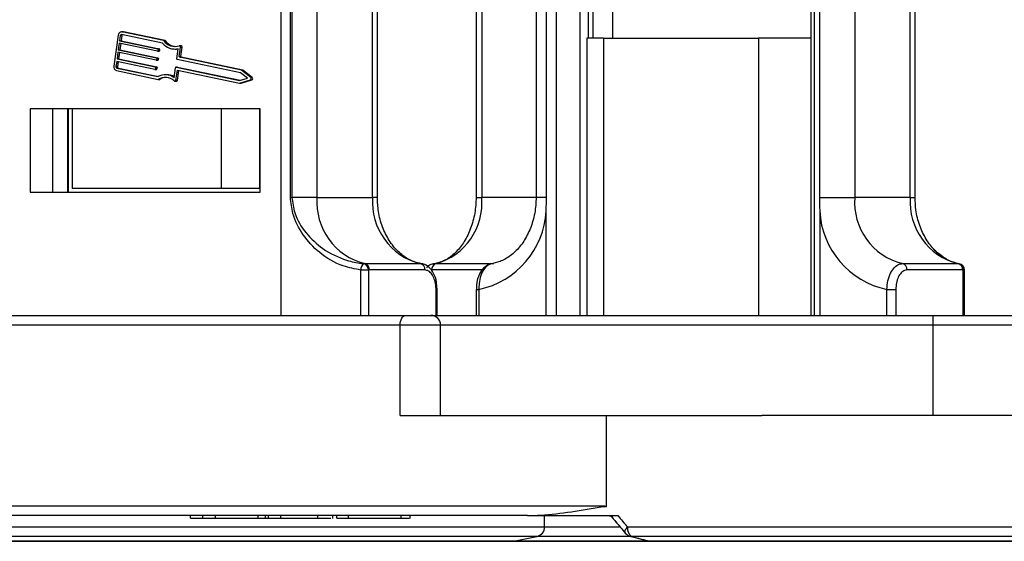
# Model space of a CAD drawing. Header units: millimetres. Extents: x -1055 to 1009, y -247 to 1211.
# Tile 7 of 51: x -221 to -144, y 140 to 181. Entities that reach past the tile are written whole.
import ezdxf

# ---------------------------------------------------------------- set-up
doc = ezdxf.new("R2010")
doc.units = ezdxf.units.MM

msp = doc.modelspace()

# ---------------------------------------------------------------- linework, layer by layer
at = {"color": 7, "linetype": 'Continuous', "lineweight": 25}
for p, q in [((-200.562, 157.927), (-200.562, 207.927)), ((-199.844, 167.123), (-199.844, 207.927)), ((-199.727, 207.927), (-199.727, 167.123)), ((-197.774, 207.927), (-197.774, 167.123)), ((-193.436, 167.123), (-193.436, 207.927)), ((-193.068, 167.123), (-193.068, 207.927)), ((-185.37, 207.927), (-185.37, 167.123)), ((-184.931, 207.927), (-184.931, 167.123)), ((-180.688, 207.927), (-180.688, 167.123)), ((-155.846, 207.927), (-155.846, 167.123)), ((-151.508, 167.123), (-151.508, 207.927)), ((-151.14, 167.123), (-151.14, 207.927)), ((-179.882, 167.123), (-179.882, 182.009)), ((-176.274, 182.069), (-176.274, 179.527)), ((-158.597, 182.009), (-158.597, 167.123)), ((-179.136, 181.927), (-179.136, 157.927)), ((-177.244, 157.927), (-177.244, 181.927)), ((-174.725, 181.927), (-174.725, 179.527)), ((-159.266, 181.928), (-159.266, 157.927)), ((-159.256, 181.927), (-159.256, 157.927)), ((-158.982, 157.927), (-158.982, 181.927)), ((-213.276, 179.768), (-213.612, 177.355)), ((-213.112, 179.733), (-213.168, 179.331)), ((-213.112, 179.733), (-212.996, 179.733)), ((-212.996, 179.733), (-213.052, 179.331)), ((-212.914, 180.022), (-213.03, 180.022)), ((-209.815, 179.146), (-213.016, 179.817)), ((-209.736, 179.337), (-212.988, 180.018)), ((-212.988, 180.018), (-212.872, 180.018)), ((-212.872, 180.018), (-212.914, 180.022)), ((-209.62, 179.337), (-212.872, 180.018)), ((-213.196, 179.13), (-213.266, 178.628)), ((-210.224, 178.508), (-213.196, 179.13)), ((-213.168, 179.331), (-210.196, 178.709)), ((-213.168, 179.331), (-213.052, 179.331)), ((-213.083, 179.107), (-213.15, 178.628)), ((-213.052, 179.331), (-210.08, 178.709)), ((-209.736, 179.337), (-209.62, 179.337)), ((-208.379, 178.945), (-208.494, 178.945)), ((-176.735, 179.527), (-176.735, 157.927)), ((-175.421, 179.527), (-176.735, 179.527)), ((-175.421, 179.527), (-175.421, 157.927)), ((-175.421, 179.527), (-163.347, 179.527)), ((-163.347, 179.527), (-163.347, 157.927)), ((-159.266, 179.527), (-163.347, 179.527)), ((-213.294, 178.427), (-213.364, 177.924)), ((-210.322, 177.804), (-213.294, 178.427)), ((-213.266, 178.628), (-210.294, 178.005)), ((-213.266, 178.628), (-213.15, 178.628)), ((-213.181, 178.403), (-213.248, 177.924)), ((-213.15, 178.628), (-210.178, 178.005)), ((-210.217, 178.507), (-210.101, 178.507)), ((-210.196, 178.709), (-210.08, 178.709)), ((-210.162, 178.65), (-210.176, 178.55)), ((-210.176, 178.55), (-210.06, 178.55)), ((-210.162, 178.65), (-210.046, 178.65)), ((-210.046, 178.65), (-210.06, 178.55)), ((-208.854, 178.679), (-208.738, 178.679)), ((-208.706, 177.932), (-208.597, 178.708)), ((-208.514, 178.098), (-208.412, 178.825)), ((-208.412, 178.825), (-208.297, 178.825)), ((-208.398, 178.098), (-208.297, 178.825)), ((-213.392, 177.723), (-213.448, 177.321)), ((-210.42, 177.101), (-213.392, 177.723)), ((-213.364, 177.924), (-210.392, 177.302)), ((-213.364, 177.924), (-213.248, 177.924)), ((-213.279, 177.7), (-213.332, 177.321)), ((-213.248, 177.924), (-210.276, 177.302)), ((-210.315, 177.804), (-210.199, 177.804)), ((-210.294, 178.005), (-210.178, 178.005)), ((-210.26, 177.947), (-210.274, 177.846)), ((-210.274, 177.846), (-210.158, 177.846)), ((-210.26, 177.947), (-210.144, 177.947)), ((-210.144, 177.947), (-210.158, 177.846)), ((-203.732, 176.838), (-208.672, 177.873)), ((-208.514, 178.098), (-208.398, 178.098)), ((-203.671, 177.032), (-208.48, 178.039)), ((-208.48, 178.039), (-208.364, 178.039)), ((-203.555, 177.032), (-208.364, 178.039)), ((-213.448, 177.321), (-213.332, 177.321)), ((-213.408, 177.002), (-210.156, 176.322)), ((-213.38, 177.203), (-210.179, 176.533)), ((-213.38, 177.203), (-213.264, 177.203)), ((-213.264, 177.203), (-210.146, 176.551)), ((-210.413, 177.1), (-210.297, 177.1)), ((-210.392, 177.302), (-210.276, 177.302)), ((-210.358, 177.243), (-210.372, 177.143)), ((-210.372, 177.143), (-210.256, 177.143)), ((-210.358, 177.243), (-210.242, 177.243)), ((-210.242, 177.243), (-210.256, 177.143)), ((-209.496, 176.68), (-209.612, 176.68)), ((-208.912, 176.451), (-208.804, 177.228)), ((-208.769, 176.265), (-208.661, 177.043)), ((-208.647, 177.27), (-208.763, 177.27)), ((-208.756, 177.27), (-203.816, 176.235)), ((-208.756, 177.27), (-208.64, 177.27)), ((-208.661, 177.043), (-203.811, 176.027)), ((-208.653, 176.265), (-208.548, 177.019)), ((-208.647, 177.27), (-208.64, 177.27)), ((-208.64, 177.27), (-203.767, 176.249)), ((-203.195, 176.416), (-203.732, 176.838)), ((-202.94, 176.458), (-203.671, 177.032)), ((-203.671, 177.032), (-203.555, 177.032)), ((-202.825, 176.458), (-203.555, 177.032)), ((-210.156, 176.322), (-210.04, 176.322)), ((-208.851, 176.181), (-208.735, 176.181)), ((-208.769, 176.265), (-208.653, 176.265)), ((-203.816, 176.235), (-203.195, 176.416)), ((-203.811, 176.027), (-202.966, 176.273)), ((-203.811, 176.027), (-203.695, 176.027)), ((-203.695, 176.027), (-202.851, 176.273)), ((-202.966, 176.273), (-202.851, 176.273)), ((-202.94, 176.458), (-202.825, 176.458)), ((-202.194, 174.027), (-220.141, 174.027)), ((-220.141, 174.027), (-220.141, 167.527)), ((-218.406, 174.027), (-218.406, 167.527)), ((-217.241, 174.027), (-217.241, 167.527)), ((-217.183, 174.027), (-217.183, 167.527)), ((-216.862, 174.027), (-216.862, 167.827)), ((-205.246, 174.027), (-205.246, 167.827)), ((-202.253, 174.027), (-202.253, 167.827)), ((-202.194, 167.527), (-202.194, 174.027)), ((-220.141, 167.527), (-202.194, 167.527)), ((-205.246, 167.827), (-216.862, 167.827)), ((-202.253, 167.827), (-205.246, 167.827)), ((-199.844, 167.123), (-199.727, 167.123)), ((-197.774, 167.123), (-199.727, 167.123)), ((-197.774, 167.123), (-193.436, 167.123)), ((-158.597, 167.123), (-155.846, 167.123)), ((-151.508, 167.123), (-155.846, 167.123)), ((-179.908, 157.927), (-179.908, 166.069)), ((-158.571, 166.069), (-158.571, 157.927)), ((-194.355, 157.927), (-194.355, 161.463)), ((-193.75, 161.463), (-194.355, 161.463)), ((-194.126, 161.958), (-194.052, 161.962)), ((-194.052, 161.962), (-189.715, 161.962)), ((-193.695, 161.466), (-193.75, 161.463)), ((-193.75, 161.463), (-193.75, 157.927)), ((-189.357, 161.466), (-193.695, 161.466)), ((-152.124, 161.962), (-147.787, 161.962)), ((-147.429, 161.466), (-151.767, 161.466)), ((-147.787, 161.962), (-147.713, 161.958)), ((-147.374, 161.463), (-147.429, 161.466)), ((-147.374, 157.927), (-147.374, 161.463)), ((-147.282, 157.927), (-147.282, 161.463)), ((-188.49, 157.927), (-188.49, 159.957)), ((-188.415, 159.957), (-188.445, 160.453)), ((-188.398, 157.927), (-188.398, 159.957)), ((-188.398, 159.957), (-188.398, 159.957)), ((-185.359, 159.957), (-185.359, 157.927)), ((-185.148, 159.957), (-185.148, 157.927)), ((-153.331, 159.957), (-152.634, 159.957)), ((-153.331, 157.927), (-153.331, 159.957)), ((-152.634, 159.957), (-152.634, 157.927)), ((-249.01, 157.927), (-190.861, 157.927)), ((-190.861, 157.927), (-188.888, 157.927)), ((-188.888, 157.927), (-149.717, 157.927)), ((-149.717, 157.177), (-149.717, 157.927)), ((-149.717, 157.927), (-78.44, 157.927)), ((-191.294, 157.177), (-249.444, 157.177)), ((-191.294, 150.127), (-191.294, 157.177)), ((-188.138, 150.127), (-188.138, 157.177)), ((-149.717, 150.127), (-149.717, 157.177)), ((-78.44, 157.177), (-149.717, 157.177)), ((-191.294, 150.127), (-175.205, 150.127)), ((-175.205, 143.044), (-175.205, 150.127)), ((-175.205, 150.127), (-163.091, 150.127)), ((-149.717, 150.127), (-163.091, 150.127)), ((-129.995, 150.127), (-149.717, 150.127)), ((-233.354, 143.077), (-175.458, 143.077)), ((-181.37, 142.327), (-232.92, 142.327)), ((-207.63, 142.127), (-207.63, 142.327)), ((-207.63, 142.127), (-206.689, 142.127)), ((-206.689, 142.127), (-206.689, 142.327)), ((-206.689, 142.127), (-205.684, 142.127)), ((-205.684, 142.127), (-205.684, 142.327)), ((-205.684, 142.127), (-202.358, 142.127)), ((-203.879, 142.102), (-203.879, 142.127)), ((-202.358, 142.127), (-202.358, 142.327)), ((-202.358, 142.127), (-201.78, 142.127)), ((-201.78, 142.127), (-201.78, 142.327)), ((-201.78, 142.127), (-201.543, 142.127)), ((-201.543, 142.127), (-201.543, 142.327)), ((-201.543, 142.127), (-200.601, 142.127)), ((-200.601, 142.127), (-200.601, 142.327)), ((-200.601, 142.127), (-197.71, 142.127)), ((-197.71, 142.127), (-197.71, 142.327)), ((-197.71, 142.127), (-196.683, 142.127)), ((-196.554, 142.327), (-196.554, 142.102)), ((-196.214, 142.127), (-196.214, 142.327)), ((-195.319, 142.127), (-195.319, 142.327)), ((-191.205, 142.127), (-191.205, 142.327)), ((-190.506, 142.102), (-190.506, 142.327)), ((-181.37, 142.327), (-174.317, 142.327)), ((-180.024, 141.442), (-180.024, 142.327)), ((-182.451, 140.341), (-180.627, 140.706)), ((-173.358, 140.727), (-171.992, 140.36)), ((-182.598, 140.327), (-262.287, 140.327)), ((-171.794, 140.327), (-182.598, 140.327)), ((-108.333, 140.327), (-171.794, 140.327))]:
    msp.add_line(p, q, dxfattribs=at)
at = {"color": 8, "linetype": 'Continuous', "lineweight": 25}
for p, q in [((-176.622, 181.996), (-176.622, 179.527)), ((-193.068, 167.123), (-193.436, 167.123)), ((-185.37, 167.123), (-184.931, 167.123)), ((-180.688, 167.123), (-184.931, 167.123)), ((-179.882, 167.123), (-180.688, 167.123)), ((-151.508, 167.123), (-151.14, 167.123)), ((-184.897, 161.466), (-188.835, 161.466)), ((-188.493, 161.962), (-184.06, 161.962)), ((-147.282, 161.463), (-147.374, 161.463)), ((-188.49, 159.957), (-188.398, 159.957)), ((-185.359, 159.957), (-185.148, 159.957)), ((-188.138, 157.177), (-191.294, 157.177)), ((-149.717, 157.177), (-188.138, 157.177)), ((-264.844, 141.442), (-180.024, 141.442)), ((-180.024, 141.442), (-174.198, 141.442)), ((-173.564, 141.442), (-105.759, 141.442)), ((-180.627, 140.706), (-264.285, 140.706)), ((-173.339, 140.706), (-180.627, 140.706)), ((-106.362, 140.706), (-173.238, 140.706)), ((-262.423, 140.341), (-182.451, 140.341)), ((-182.451, 140.341), (-171.941, 140.341)), ((-171.872, 140.341), (-108.186, 140.341))]:
    msp.add_line(p, q, dxfattribs=at)
at = {"color": 7, "linetype": 'Continuous', "lineweight": 25, "flags": 128}
for points in [[(-208.412, 178.825), (-208.411, 178.851), (-208.416, 178.876), (-208.425, 178.899), (-208.439, 178.918), (-208.456, 178.933), (-208.475, 178.942), (-208.496, 178.945), (-208.517, 178.941)], [(-208.6, 178.688), (-208.645, 178.683), (-208.738, 178.679)], [(-208.899, 176.199), (-208.881, 176.187), (-208.86, 176.181), (-208.839, 176.182), (-208.819, 176.188), (-208.801, 176.201), (-208.786, 176.219), (-208.775, 176.241), (-208.769, 176.265)], [(-191.294, 157.177), (-191.286, 157.323), (-191.261, 157.464), (-191.221, 157.593), (-191.167, 157.707), (-191.101, 157.8), (-191.026, 157.87), (-190.945, 157.912), (-190.861, 157.927)]]:
    msp.add_lwpolyline(points, dxfattribs=at)
at = {"color": 8, "linetype": 'Continuous', "lineweight": 25, "flags": 128}
msp.add_lwpolyline([(-173.732, 140.958), (-173.752, 140.995), (-173.761, 141.06), (-173.745, 141.142), (-173.706, 141.235), (-173.645, 141.336), (-173.564, 141.442)], dxfattribs=at)
at = {"color": 7, "linetype": 'Continuous', "lineweight": 25}
for centre, radius, start, end in [((-213.016, 179.759), 0.26, 83.86664, 178.05664), ((-213.025, 179.73), 0.0868, 83.88233, 178.04727), ((-212.893, 179.722), 0.104, 127.4606, 173.64324), ((-208.848, 179.925), 1.242, 218.8116, 281.62034), ((-208.853, 179.98), 1.093, 216.08769, 287.91745), ((-208.705, 180.028), 1.147, 217.08, 265.45546), ((-208.389, 178.849), 0.0958, 345.52993, 83.54975), ((-210.219, 178.551), 0.0434, 263.8604, 358.05905), ((-210.211, 178.661), 0.0508, 348.0774, 71.97964), ((-210.105, 178.552), 0.0446, 274.56064, 357.36406), ((-210.096, 178.661), 0.0508, 348.06656, 71.99048), ((-210.317, 177.848), 0.0434, 263.89383, 358.02829), ((-210.309, 177.957), 0.0508, 348.0774, 71.97964), ((-210.203, 177.848), 0.0446, 274.5471, 357.35679), ((-210.194, 177.957), 0.0508, 348.0774, 71.97964), ((-208.656, 177.921), 0.0508, 168.0295, 251.99322), ((-208.464, 178.088), 0.0508, 168.0774, 251.97964), ((-208.348, 178.088), 0.0508, 168.0774, 251.97964), ((-213.314, 177.292), 0.305, 168.05573, 251.98262), ((-213.348, 177.3), 0.102, 168.05344, 251.98643), ((-213.233, 177.3), 0.102, 168.05344, 251.98643), ((-210.415, 177.144), 0.0434, 263.87341, 358.02844), ((-210.407, 177.254), 0.0508, 348.03906, 71.99622), ((-210.301, 177.145), 0.0446, 274.56904, 357.33485), ((-210.292, 177.254), 0.0508, 348.03906, 71.99622), ((-209.61, 175.497), 1.182, 53.78917, 118.7824), ((-209.503, 175.483), 1.197, 59.88449, 89.66515), ((-208.76, 177.227), 0.0434, 83.84533, 178.07412), ((-209.609, 175.422), 1.053, 47.5832, 121.29344), ((-209.49, 175.422), 1.055, 93.48284, 121.46446), ((-208.743, 176.27), 0.0897, 274.8288, 357.08549), ((-203.011, 176.373), 0.11, 293.90506, 50.23032), ((-202.895, 176.373), 0.11, 293.90506, 50.23032), ((-192.839, 166.759), 4.948, 175.78294, 255.80645), ((-188.502, 166.759), 4.948, 175.78328, 255.80611), ((-189.836, 166.698), 4.923, 285.83162, 4.94953), ((-150.911, 166.759), 4.948, 175.78307, 255.80632), ((-146.574, 166.759), 4.948, 175.78323, 255.80637), ((-186.472, 166.394), 6.572, 281.62527, 357.16445), ((-152.007, 166.394), 6.572, 182.83552, 258.37491), ((-193.776, 161.496), 0.581, 127.18951, 183.22129), ((-194.246, 161.476), 0.497, 358.45666, 76.02158), ((-194.169, 161.501), 0.476, 355.78283, 75.80486), ((-189.832, 161.501), 0.476, 355.78589, 75.80407), ((-188.364, 161.507), 0.473, 105.83382, 184.94944), ((-152.241, 161.501), 0.476, 355.78283, 75.80486), ((-147.904, 161.501), 0.476, 355.78413, 75.80356), ((-147.825, 161.517), 0.455, 353.11534, 75.74777), ((-147.782, 161.463), 0.5, 360, 80.97776), ((-188.888, 157.177), 0.75, 0, 90), ((-175.459, 142.068), 1.008, 75.41024, 89.96924), ((-174.158, 143.077), 1.301, 180.01215, 181.79859), ((-180.774, 141.442), 0.75, 281.30993, 0), ((-172.794, 141.343), 0.777, 172.72499, 235.11444), ((-173.158, 141.442), 0.75, 220.09253, 255.0166), ((-173.262, 141.056), 0.35, 255.10155, 273.96987), ((-182.598, 141.077), 0.75, 270, 281.30993), ((-171.794, 141.077), 0.75, 255.04657, 270), ((-171.897, 140.691), 0.351, 255.13244, 274.1316), ((-171.793, 140.548), 0.222, 249.11166, 269.8085)]:
    msp.add_arc(centre, radius, start, end, dxfattribs=at)
at = {"color": 8, "linetype": 'Continuous', "lineweight": 25}
msp.add_arc((-174.582, 142.264), 0.184, 159.98018, 214.46987, dxfattribs=at)
at = {"color": 7, "linetype": 'Continuous', "lineweight": 25}
msp.add_ellipse((-149.759, 143.387), major_axis=(42.006, -41.13), ratio=0.318433, start_param=4.422489, end_param=4.442968, dxfattribs=at)
for points, knots in [([(-194.355, 161.463), (-194.818, 161.549), (-195.971, 161.765), (-197.564, 162.696), (-198.89, 164.141), (-199.694, 165.652), (-199.801, 166.701), (-199.844, 167.123)], [0, 0, 0, 0, 0.171759, 0.428486, 0.646502, 0.857668, 1, 1, 1, 1]), ([(-199.727, 167.123), (-199.677, 166.715), (-199.552, 165.702), (-198.666, 164.303), (-197.29, 163.007), (-195.752, 162.261), (-194.635, 162.015), (-194.184, 161.965), (-194.126, 161.958)], [0, 0, 0, 0, 0.144272, 0.358369, 0.577063, 0.831231, 0.978372, 1, 1, 1, 1]), ([(-189.497, 161.939), (-189.622, 161.958), (-190.022, 162.018), (-190.686, 162.29), (-191.472, 162.878), (-192.164, 163.727), (-192.694, 164.804), (-193.013, 165.963), (-193.051, 166.755), (-193.068, 167.123)], [0, 0, 0, 0, 0.072876, 0.233331, 0.386066, 0.548835, 0.707403, 0.864164, 1, 1, 1, 1]), ([(-185.37, 167.123), (-185.375, 166.917), (-185.391, 166.292), (-185.579, 165.268), (-185.994, 164.155), (-186.573, 163.226), (-187.26, 162.534), (-187.994, 162.084), (-188.477, 161.987), (-188.72, 161.938)], [0, 0, 0, 0, 0.075366, 0.228959, 0.382145, 0.53479, 0.687658, 0.843103, 1, 1, 1, 1]), ([(-180.688, 167.123), (-180.694, 166.92), (-180.711, 166.298), (-180.907, 165.277), (-181.344, 164.164), (-181.959, 163.231), (-182.698, 162.532), (-183.481, 162.085), (-184.006, 161.987), (-184.259, 161.939)], [0, 0, 0, 0, 0.075217, 0.23018, 0.384941, 0.539443, 0.694651, 0.852822, 1, 1, 1, 1]), ([(-179.908, 166.069), (-179.907, 166.084), (-179.89, 166.434), (-179.886, 166.786), (-179.882, 167.123)], [0, 0, 0, 0, 0.041817, 1, 1, 1, 1]), ([(-158.597, 167.123), (-158.593, 166.786), (-158.588, 166.434), (-158.571, 166.084), (-158.571, 166.069)], [0, 0, 0, 0, 0.958183, 1, 1, 1, 1]), ([(-148.692, 162.32), (-148.744, 162.341), (-149.056, 162.471), (-149.615, 162.967), (-150.294, 163.817), (-150.806, 164.914), (-151.094, 166.043), (-151.126, 166.795), (-151.14, 167.123)], [0, 0, 0, 0, 0.03883, 0.23373, 0.441404, 0.644142, 0.844767, 1, 1, 1, 1]), ([(-147.713, 161.958), (-148.001, 162.026), (-148.678, 162.186), (-149.289, 162.734), (-149.639, 163.048)], [0, 0, 0, 0, 0.4255129, 1, 1, 1, 1]), ([(-188.445, 160.453), (-188.447, 160.475), (-188.461, 160.753), (-188.658, 161.218), (-189.009, 161.694), (-189.414, 161.947), (-189.671, 161.943), (-189.765, 161.941)], [0, 0, 0, 0, 0.026402, 0.33591, 0.624475, 0.862892, 1, 1, 1, 1]), ([(-188.49, 159.957), (-188.494, 160.071), (-188.505, 160.354), (-188.611, 160.779), (-188.807, 161.159), (-189.066, 161.416), (-189.26, 161.449), (-189.357, 161.466)], [0, 0, 0, 0, 0.145232, 0.360401, 0.574142, 0.787054, 1, 1, 1, 1]), ([(-188.622, 161.924), (-188.676, 161.922), (-188.89, 161.915), (-189.105, 161.797), (-189.217, 161.659), (-189.223, 161.652)], [0, 0, 0, 0, 0.242673, 0.961418, 1, 1, 1, 1]), ([(-183.991, 161.953), (-184.016, 161.957), (-184.193, 161.985), (-184.52, 161.845), (-184.899, 161.531), (-185.19, 161.017), (-185.355, 160.453), (-185.34, 160.078), (-185.335, 159.957)], [0, 0, 0, 0, 0.031295, 0.218333, 0.4063, 0.627088, 0.879069, 1, 1, 1, 1]), ([(-184.041, 161.962), (-184.17, 161.94), (-184.427, 161.896), (-184.762, 161.554), (-185.01, 161.05), (-185.138, 160.485), (-185.145, 160.109), (-185.148, 159.957)], [0, 0, 0, 0, 0.213216, 0.426246, 0.639903, 0.85489, 1, 1, 1, 1]), ([(-153.331, 159.957), (-153.314, 160.183), (-153.278, 160.636), (-153.062, 161.24), (-152.753, 161.693), (-152.421, 161.929), (-152.208, 161.953), (-152.124, 161.962)], [0, 0, 0, 0, 0.2159955, 0.4320138, 0.6479219, 0.8629005, 1, 1, 1, 1]), ([(-151.767, 161.466), (-151.829, 161.459), (-151.988, 161.441), (-152.232, 161.263), (-152.454, 160.922), (-152.605, 160.468), (-152.624, 160.127), (-152.634, 159.957)], [0, 0, 0, 0, 0.136915, 0.351712, 0.567637, 0.783823, 1, 1, 1, 1]), ([(-181.37, 142.327), (-181.019, 142.337), (-179.181, 142.394), (-177.123, 142.749), (-175.458, 143.036)], [0, 0, 0, 0, 0.191065, 1, 1, 1, 1]), ([(-175.458, 143.036), (-175.429, 143.04), (-175.375, 143.047), (-175.302, 143.049), (-175.246, 143.048), (-175.216, 143.045), (-175.205, 143.044)], [0, 0, 0, 0, 0.336604, 0.654208, 0.86226, 1, 1, 1, 1]), ([(-196.214, 142.127), (-196.071, 142.127), (-195.817, 142.127), (-195.471, 142.127), (-195.319, 142.127)], [0, 0, 0, 0, 0.559558, 1, 1, 1, 1]), ([(-195.319, 142.127), (-194.929, 142.127), (-194.152, 142.127), (-192.851, 142.127), (-191.857, 142.127), (-191.423, 142.127), (-191.205, 142.127)], [0, 0, 0, 0, 0.279825, 0.558639, 0.778988, 1, 1, 1, 1]), ([(-191.205, 142.127), (-190.951, 142.127), (-190.551, 142.127), (-190.578, 142.127), (-190.588, 142.127)], [0, 0, 0, 0, 0.633985, 1, 1, 1, 1]), ([(-174.959, 142.316), (-174.949, 142.314), (-174.901, 142.303), (-174.809, 142.25), (-174.733, 142.157), (-174.707, 142.125)], [0, 0, 0, 0, 0.141274, 0.709359, 1, 1, 1, 1]), ([(-174.734, 142.16), (-174.651, 142.06), (-174.32, 141.659), (-173.984, 141.259), (-173.732, 140.959)], [0, 0, 0, 0, 0.250042, 1, 1, 1, 1]), ([(-173.238, 140.706), (-172.881, 140.611), (-172.426, 140.489), (-171.971, 140.368), (-171.872, 140.341)], [0, 0, 0, 0, 0.782826, 1, 1, 1, 1])]:
    msp.add_open_spline(points, degree=3, knots=knots, dxfattribs=at)

doc.saveas('drawing.dxf')
